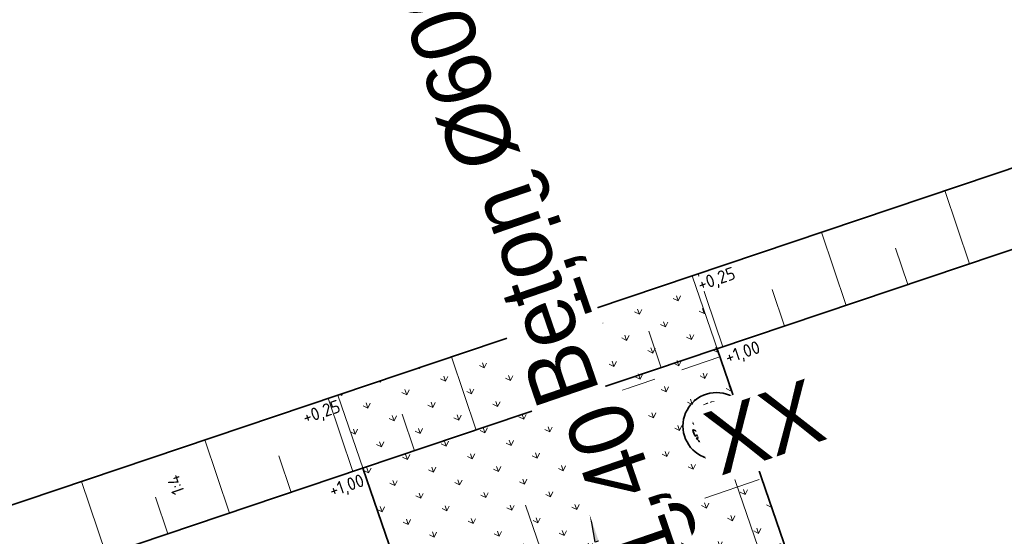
# Model space of a CAD drawing. Header units: metres. Extents: x 264779 to 275389, y 575281 to 580396.
# Tile 115 of 174: x 265347 to 265385, y 577046 to 577066. Entities that reach past the tile are written whole.
import ezdxf
from ezdxf.enums import TextEntityAlignment as Align

# ---------------------------------------------------------------- set-up
doc = ezdxf.new("R2018")
doc.units = ezdxf.units.M
for name, pattern in [('B-WE-RI-HWA_PVC_125-G', [10, 2.25, -1.083333, 2.25, -1.083333, 2.25, -1.083333]), ('B-WE-RI-HWA_PVC_160-G', [10, 5.5, -4.5]), ('HIDDEN', [9.525, 6.35, -3.175])]:
    doc.linetypes.add(name, pattern=pattern)
for name, color, linetype, lineweight, true_color in [('N-BH-KG-GRENS_PERCEEL-G', 160, 'KG-PERCEEL', 18, 0x003fff), ('N-GV-GR-BOOM-S', 7, 'Continuous', 35, 0x00a500), ('N-GV-GR-GRAS_BERMKRUIDENMENGSEL-A', 7, 'Continuous', 18, 0x00a500), ('N-OI-RI-BELUCHTINGSDRAINAGE_PVC_160-G', 3, 'B-WE-RI-DRAINAGE_PVC_160-G', 35, 0x00ff00), ('N-OI-RI-DWA_PVC_250-G', 20, 'B-WE-RI-DWA_PVC_250-G', 35, 0xff3f00), ('N-OI-RI-HWA_BETON_500-G', 150, 'B-WE-RI-HWA_PVC_125-G', 35, 0x007fff), ('N-OI-RI-HWA_BETON_600-G', 150, 'B-WE-RI-HWA_PVC_160-G', 35, 0x007fff)]:
    doc.layers.add(name, color=color, linetype=linetype, lineweight=lineweight, true_color=true_color)
for name, color, linetype, lineweight in [('N-OI-RI-ALGEMEEN-B.O.B.-T25', 7, 'Continuous', 25), ('N-OI-RI-ALGEMEEN-INFORMATIE-T25', 7, 'Continuous', 25), ('N-OI-RI-ALGEMEEN-STROOMRICHTING-S', 7, 'Continuous', 25), ('N-OI-RI-ALGEMEEN-VERHANG-T25', 7, 'Continuous', 25), ('N-WA-RI-DETAIL1-G', 1, 'HIDDEN', 18), ('N-WE-GW-BERM-G', 90, 'Continuous', 35), ('N-WE-GW-TALUD_KRUIN-G', 3, 'Continuous', 35), ('N-WE-GW-TALUD_TEEN-G', 94, 'Continuous', 35), ('N-WE-GW-TALUDARCERING_KORT-G', 90, 'Continuous', 18), ('N-WE-GW-TALUDARCERING_LANG-G', 60, 'Continuous', 13), ('N-XX-AL-HOOGTELABEL-T25-M', 7, 'Continuous', 25)]:
    doc.layers.add(name, color=color, linetype=linetype, lineweight=lineweight)
doc.layers.add('X-XX-AL-HULPLAAG-G', color=6, linetype='Continuous', lineweight=18, plot=False)
doc.styles.add('NLCS-ISO', font='NLCS-ISO.ttf')
doc.styles.add('NLCS-ISO-M1000-T25', font='NLCS-ISO.ttf', dxfattribs={"height": 2.5})
doc.styles.get("Standard").update_dxf_attribs({"font": 'arial.ttf'})
doc.linetypes.add('B-WE-RI-DRAINAGE_PVC_160-G', pattern='A,10.25,-3,[160,NLCS.shx,S=0.25,R=0,X=0,Y=0],-3.5,["o",Standard,S=1,R=0,X=-0.35,Y=-0.35],-3.25', length=20)
doc.linetypes.add('B-WE-RI-DWA_PVC_250-G', pattern='A,6,-5.5,["O   O   O",NLCS-ISO,S=0.5,R=0,X=-2.5,Y=-0.2],-3.5,5', length=20)
doc.linetypes.add('KG-PERCEEL', pattern='A,2.75,-1,["P",Standard,S=0.9,R=0,X=-0.5,Y=-0.45],-1,2.75,-1,[5,NLCS.shx,S=0.375,R=0,X=0,Y=0],-1', length=9.5)
pattern_1 = [(109.0885258, (229946.4539, 679547.0011), (-1.011904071, 0.491604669), [0.2109375, -1.380052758]), (64.0885258, (229946.4539, 679547.0011), (-1.011904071, 0.491604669), [0.2109375, -0.9140625]), (154.0885258, (229946.4539, 679547.0011), (-0.491604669, -1.011904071), [0.2109375, -0.9140625])]

# ---------------------------------------------------------------- blocks, each defined once
blk = doc.blocks.new('*U159')
at = {"layer": 'N-OI-RI-ALGEMEEN-STROOMRICHTING-S', "ltscale": 0.99999}
blk.add_hatch(color=256, dxfattribs=at).paths.add_polyline_path([(-22.87, 75.28), (-20.34, 70.17), (-22.13, 69.63)])
at = {"flags": 128}
blk.add_lwpolyline([(0, 0), (-46.51, 153.09)], dxfattribs=at)
at = {"layer": 'N-OI-RI-ALGEMEEN-STROOMRICHTING-S', "ltscale": 0.99999}
blk.add_lwpolyline([(-22.87, 75.28), (-20.34, 70.17), (-22.13, 69.63)], close=True, dxfattribs=at)
at = {"layer": 'N-OI-RI-ALGEMEEN-B.O.B.-T25', "lineweight": 30, "ltscale": 0.5, "oblique": 30, "flags": 56}
for tag, p in [('+0,00', (-43.9, 142.78)), ('+0,01', (-0.71, 0.6))]:
    blk.add_attdef(tag, text='', height=2.5, rotation=106.8979, dxfattribs=at).set_placement(p, align=Align.BOTTOM_LEFT)
at = {"layer": 'N-OI-RI-ALGEMEEN-INFORMATIE-T25', "lineweight": 30, "ltscale": 0.5, "oblique": 30, "flags": 56}
blk.add_attdef('BETON%%C160', text='', height=2.5, rotation=106.8979, dxfattribs=at).set_placement((-18.09, 69.78), align=Align.BOTTOM_RIGHT)
at = {"layer": 'N-OI-RI-ALGEMEEN-VERHANG-T25', "lineweight": 30, "ltscale": 0.5, "oblique": 30, "flags": 56}
blk.add_attdef('1:1000', text='', height=2.5, rotation=106.8979, dxfattribs=at).set_placement((-17.07, 54.46), align=Align.BOTTOM_LEFT)
blk = doc.blocks.new('*U169')
at = {"layer": 'N-OI-RI-ALGEMEEN-STROOMRICHTING-S', "ltscale": 0.99999}
blk.add_hatch(color=256, dxfattribs=at).paths.add_polyline_path([(-27.75, 80.78), (-28.69, 86.41), (-30.46, 85.8)])
at = {"flags": 128}
blk.add_lwpolyline([(0, 0), (-47.1, 137.14)], dxfattribs=at)
at = {"layer": 'N-OI-RI-ALGEMEEN-STROOMRICHTING-S', "ltscale": 0.99999}
blk.add_lwpolyline([(-27.75, 80.78), (-28.69, 86.41), (-30.46, 85.8)], close=True, dxfattribs=at)
at = {"layer": 'N-OI-RI-ALGEMEEN-B.O.B.-T25', "lineweight": 30, "ltscale": 0.5, "oblique": 30, "flags": 63}
for tag, p in [('+0,00', (-43.57, 128.43)), ('+0,01', (-0.38, 2.66))]:
    blk.add_attdef(tag, text='', height=2.5, rotation=108.9533, dxfattribs=at).set_placement(p, align=Align.TOP_LEFT)
at = {"layer": 'N-OI-RI-ALGEMEEN-INFORMATIE-T25', "lineweight": 30, "ltscale": 0.5, "oblique": 30}
blk.add_attdef('BETON%%C160', text='', height=2.5, rotation=108.9533, dxfattribs=at).set_placement((-24.88, 63.27), align=Align.TOP_RIGHT)
at = {"layer": 'N-OI-RI-ALGEMEEN-VERHANG-T25', "lineweight": 30, "ltscale": 0.5, "oblique": 30}
blk.add_attdef('1:1000', text='', height=2.5, rotation=108.9533, dxfattribs=at).set_placement((-17.44, 52.32), align=Align.TOP_LEFT)
blk = doc.blocks.new('BOOM')
blk.add_lwpolyline([(0.4, 4.34), (0.41, 4.35), (0.41, 4.36), (0.42, 4.37), (0.43, 4.38), (0.44, 4.38), (0.44, 4.39), (0.45, 4.4), (0.46, 4.41), (0.46, 4.42), (0.47, 4.43), (0.47, 4.44), (0.48, 4.46), (0.48, 4.48), (0.47, 4.5), (0.47, 4.53), (0.44, 4.64, -0.52938), (0.49, 4.7, -0.087139), (2.05, 4.26, -0.372341), (2.11, 4.12), (2.17, 3.8), (2.01, 3.64), (1.84, 3.67), (1.63, 3.52), (1.71, 3.32), (1.92, 3.25), (2.5, 3.38), (2.64, 3.31), (2.63, 3.18), (2.5, 3.1), (2.38, 2.71), (2.53, 2.46), (2.92, 3.09, -0.504641), (3.14, 2.89, 0.331948), (3.27, 2.69, 0.282008), (3.68, 2.77), (3.65, 2.75, -0.512156), (3.84, 2.75, -0.16076), (4.7, -0.05), (4.59, -0.16), (4.59, -0.27), (4.48, -0.29), (4.5, -0.4), (4.33, -0.35), (4.28, -0.48), (4.48, -0.61), (4.55, -0.66), (4.66, -0.55, -0.106371), (4, -2.41), (3.42, -2.03), (3.31, -2.1), (3.24, -1.79), (3.03, -1.54), (2.79, -1.55), (2.79, -1.83), (2.61, -2.47), (2.64, -2.59), (2.77, -2.61), (3.62, -2.93, -0.236298), (-0.21, -4.62, 0.159625), (-0.32, -4.4, 0.350802), (-0.29, -4.17, -0.504641), (-0.55, -4.05), (-0.49, -3.84), (-0.6, -3.65), (-0.74, -3.67), (-0.76, -3.82), (-0.87, -3.88), (-1, -3.79), (-1.11, -3.2), (-1.19, -3.12), (-1.4, -3.13), (-1.46, -3.38), (-1.55, -3.41), (-1.63, -3.62), (-1.85, -3.5, 0.733583), (-1.77, -3.66, -0.861625), (-1.72, -3.81, 0.279978), (-1.88, -4.05), (-1.88, -4.06, -0.827056), (-2.04, -4.23, -0.116774), (-3.83, -2.36), (-3.79, -2.35), (-3.76, -2.34), (-3.74, -2.33), (-3.72, -2.32), (-3.71, -2.31), (-3.7, -2.3), (-3.69, -2.29), (-3.47, -2.01), (-3.47, -2), (-3.47, -1.99), (-3.46, -1.99), (-3.46, -1.98), (-3.46, -1.97), (-3.45, -1.96), (-3.45, -1.95), (-3.44, -1.94), (-3.44, -1.92), (-3.43, -1.91), (-3.42, -1.9), (-3.42, -1.88), (-3.41, -1.87), (-3.4, -1.85), (-3.39, -1.84), (-3.39, -1.82), (-3.38, -1.81), (-3.38, -1.79), (-3.38, -1.78), (-3.38, -1.77), (-3.38, -1.76), (-3.38, -1.75), (-3.38, -1.74), (-3.39, -1.73), (-3.4, -1.73), (-3.4, -1.72), (-3.41, -1.72), (-3.42, -1.72), (-3.43, -1.72), (-3.44, -1.72), (-3.45, -1.72), (-3.46, -1.71), (-3.47, -1.71), (-3.48, -1.71), (-3.49, -1.7), (-3.5, -1.69), (-3.52, -1.68), (-3.53, -1.67), (-3.54, -1.67), (-3.55, -1.66), (-3.56, -1.65), (-3.58, -1.64), (-3.59, -1.62), (-3.6, -1.61), (-3.83, -1.87), (-3.84, -1.86), (-3.85, -1.84), (-3.86, -1.83), (-3.87, -1.81), (-3.88, -1.8), (-3.89, -1.79), (-3.91, -1.78), (-3.94, -1.77), (-3.98, -1.78), (-4.04, -1.79), (-4.11, -1.81, -0.040997), (-4.42, -0.95), (-4.26, -0.97), (-4.11, -1.07), (-4.04, -1), (-3.95, -0.85), (-4.03, -0.72), (-3.99, -0.52), (-4.17, -0.51), (-4.29, -0.39), (-4.51, -0.53, -0.05814), (-4.6, 0.76), (-4.47, 0.74), (-3.96, 0.34), (-3.74, 0.41), (-2.88, 0.64), (-2.81, 0.92), (-3.14, 1.05), (-3.19, 1.16), (-3.8, 1.46), (-3.81, 1.63), (-4.02, 1.8), (-4.1, 1.97), (-3.96, 2.19), (-3.65, 2.24), (-3.36, 2.43), (-3.36, 2.62), (-3.54, 2.83), (-3.49, 2.92), (-3.56, 3.05, -0.13428), (-1.53, 4.46, -0.541727), (-1.47, 4.41), (-1.48, 4.28), (-1.48, 4.21), (-1.47, 4.16), (-1.46, 4.12), (-1.44, 4.09), (-1.42, 4.07), (-1.39, 4.05), (-1.37, 4.03), (-1.35, 4.02), (-1.33, 4), (-1.32, 3.99), (-1.3, 3.97), (-1.29, 3.96), (-1.27, 3.95), (-1.26, 3.94), (-1.24, 3.94), (-1.23, 3.94), (-1.21, 3.94), (-1.19, 3.95), (-1.17, 3.96), (-1.15, 3.97), (-1.14, 3.98), (-1.12, 3.99), (-1.1, 4), (-1.08, 4), (-1.06, 4.01), (-1.04, 4.01), (-1.02, 4.01), (-1, 4.02), (-0.98, 4.02), (-0.97, 4.02), (-0.95, 4.03), (-0.94, 4.04), (-0.92, 4.05), (-0.91, 4.06), (-0.9, 4.08), (-0.89, 3.99), (-0.87, 3.96), (-0.77, 3.8), (-0.56, 3.68), (-0.85, 4.16), (-0.85, 4.17), (-0.85, 4.18), (-0.84, 4.2), (-0.84, 4.21), (-0.85, 4.23), (-0.85, 4.24), (-0.86, 4.25), (-0.88, 4.27), (-0.9, 4.28), (-0.92, 4.3), (-0.94, 4.32), (-0.97, 4.35), (-1, 4.38), (-1.03, 4.42), (-1.11, 4.52, -0.543104), (-1.08, 4.59, -0.046766), (-0.22, 4.72, -0.385168), (-0.17, 4.68), (-0.14, 4.5), (-0.13, 4.45), (-0.11, 4.41), (-0.1, 4.38), (-0.08, 4.37), (-0.06, 4.36), (-0.04, 4.36), (-0.03, 4.36), (-0.01, 4.36), (0.01, 4.35), (0.02, 4.35), (0.04, 4.34), (0.06, 4.34), (0.07, 4.33), (0.09, 4.32), (0.1, 4.32), (0.11, 4.31), (0.13, 4.3), (0.14, 4.3), (0.15, 4.29), (0.17, 4.28), (0.18, 4.28), (0.19, 4.27), (0.19, 4.26), (0.2, 4.25), (0.21, 4.24), (0.21, 4.23), (0.22, 4.23), (0.22, 4.22), (0.23, 4.21), (0.23, 4.21), (0.24, 4.2), (0.25, 4.2), (0.26, 4.2), (0.27, 4.21), (0.28, 4.21), (0.29, 4.22), (0.3, 4.22), (0.31, 4.23), (0.32, 4.24), (0.33, 4.26), (0.34, 4.27), (0.35, 4.28), (0.36, 4.3), (0.37, 4.31), (0.38, 4.32), (0.39, 4.33)], format="xyb", close=True)
blk.add_circle((0, 0), 0.138)
at = {"lineweight": 30, "flags": 104}
blk.add_attdef('01', text='', height=1.8, dxfattribs=at).set_placement((-2.45, 3.09), align=Align.TOP_LEFT)
blk = doc.blocks.new('*U192')
at = {"layer": 'N-OI-RI-ALGEMEEN-STROOMRICHTING-S', "ltscale": 0.99999}
blk.add_hatch(color=256, dxfattribs=at).paths.add_polyline_path([(-6.44, 18.71), (-3.73, 13.7), (-5.5, 13.09)])
at = {"flags": 128}
blk.add_lwpolyline([(0, 0), (-19.49, 56.75)], dxfattribs=at)
at = {"layer": 'N-OI-RI-ALGEMEEN-STROOMRICHTING-S', "ltscale": 0.99999}
blk.add_lwpolyline([(-6.44, 18.71), (-3.73, 13.7), (-5.5, 13.09)], close=True, dxfattribs=at)
at = {"layer": 'N-OI-RI-ALGEMEEN-B.O.B.-T25', "lineweight": 30, "ltscale": 0.5, "oblique": 30, "flags": 39}
for tag, p in [('+0,00', (-15.71, 47.3)), ('+0,01', (0.68, 1.24))]:
    blk.add_attdef(tag, text='', height=2.5, rotation=108.9534, dxfattribs=at).set_placement(p, align=Align.TOP_LEFT)
at = {"layer": 'N-OI-RI-ALGEMEEN-INFORMATIE-T25', "lineweight": 30, "ltscale": 0.5, "oblique": 30, "flags": 39}
blk.add_attdef('BETON%%C160', text='', height=2.5, rotation=108.9534, dxfattribs=at).set_placement((-16.33, 38.31), align=Align.TOP_RIGHT)
at = {"layer": 'N-OI-RI-ALGEMEEN-VERHANG-T25', "lineweight": 30, "ltscale": 0.5, "oblique": 30, "flags": 39}
blk.add_attdef('1:1000', text='', height=2.5, rotation=108.9534, dxfattribs=at).set_placement((-6.91, 21.62), align=Align.TOP_LEFT)

msp = doc.modelspace()

# ---------------------------------------------------------------- hatches: boundary and pattern name
at = {"layer": 'N-GV-GR-GRAS_BERMKRUIDENMENGSEL-A'}
h = msp.add_hatch(dxfattribs=at)
h.set_pattern_fill('AGR-KRUIDEN', color=256, scale=0.5625, pattern_type=2)
h.set_pattern_definition(pattern_1)
h.paths.add_polyline_path([(265359.275, 577051.184), (265360.25, 577048.346), (265373.991, 577052.977), (265373.016, 577055.814)])
h = msp.add_hatch(dxfattribs=at)
h.set_pattern_fill('AGR-KRUIDEN', color=256, scale=0.5625, pattern_type=2)
h.set_pattern_definition(pattern_1)
h.paths.add_polyline_path([(265366.992, 577043.429), (265372.61, 577045.358), (265374.53, 577039.767), (265378.105, 577040.995), (265373.991, 577052.977), (265373.974, 577052.971), (265360.25, 577048.346), (265365.468, 577033.152), (265369.988, 577034.705)])

# ---------------------------------------------------------------- linework, layer by layer
at = {"layer": 'N-BH-KG-GRENS_PERCEEL-G'}
for points in [[(265388.648, 577061.081), (265373.016, 577055.814), (265385.301, 577020.042), (265400.718, 577025.336)], [(265367.069, 577028.49), (265359.275, 577051.184), (265331.369, 577041.781), (265338.997, 577019.011)]]:
    msp.add_lwpolyline(points, close=True, dxfattribs=at)
at = {"layer": 'N-OI-RI-BELUCHTINGSDRAINAGE_PVC_160-G'}
msp.add_circle((265373.962, 577049.982), 1.3, dxfattribs=at)
at = {"layer": 'N-WA-RI-DETAIL1-G', "ltscale": 0.35, "flags": 128}
msp.add_lwpolyline([(265370.312, 577051.372), (265371.936, 577046.643), (265375.719, 577047.943), (265374.095, 577052.672)], close=True, dxfattribs=at)
at = {"layer": 'N-WE-GW-BERM-G', "flags": 128}
for points in [[(265458.35, 577045.128), (265385.301, 577020.042), (265373.991, 577052.977)], [(265360.25, 577048.347), (265378.57, 576994.998), (265353.133, 576986.262)]]:
    msp.add_lwpolyline(points, dxfattribs=at)
at = {"layer": 'N-WE-GW-TALUD_KRUIN-G', "ltscale": 0.99999, "flags": 128}
msp.add_lwpolyline([(265466.455, 577021.817), (265464.93, 577026.222), (265460.636, 577038.336), (265458.344, 577045.145), (265447.382, 577077.707), (265373.974, 577052.971), (265360.233, 577048.341), (265335.165, 577039.894), (265353.14, 576986.241), (265353.384, 576985.512)], dxfattribs=at)
at = {"layer": 'N-WE-GW-TALUD_TEEN-G', "ltscale": 0.99999, "flags": 128}
msp.add_lwpolyline([(265480.523, 576989.832), (265477.025, 577000.018), (265475.89, 577003.445), (265474.095, 577008.771), (265472.147, 577014.446), (265472.161, 577014.451), (265471.983, 577014.969), (265469.903, 577021.026), (265469.903, 577021.026), (265469.725, 577021.544), (265469.711, 577021.539), (265467.762, 577027.214), (265463.472, 577039.316), (265461.187, 577046.103), (265449.268, 577081.508), (265373.016, 577055.814), (265359.275, 577051.184), (265331.369, 577041.781), (265350.295, 576985.288), (265350.578, 576984.443), (265351.305, 576982.272)], dxfattribs=at)
at = {"layer": 'N-WE-GW-TALUDARCERING_KORT-G'}
for p, q in [((265381.382, 577055.467), (265380.903, 577056.889)), ((265376.599, 577053.856), (265376.12, 577055.277)), ((265371.816, 577052.244), (265371.337, 577053.665)), ((265367.033, 577050.632), (265366.554, 577052.054)), ((265362.251, 577049.021), (265361.772, 577050.442)), ((265357.468, 577047.409), (265356.989, 577048.831)), ((265352.685, 577045.797), (265352.206, 577047.219))]:
    msp.add_line(p, q, dxfattribs=at)
at = {"layer": 'N-WE-GW-TALUDARCERING_LANG-G'}
for p, q in [((265383.774, 577056.273), (265382.816, 577059.116)), ((265378.991, 577054.661), (265378.033, 577057.504)), ((265374.208, 577053.05), (265373.25, 577055.893)), ((265369.425, 577051.438), (265368.467, 577054.281)), ((265364.642, 577049.827), (265363.684, 577052.67)), ((265359.859, 577048.215), (265358.901, 577051.058)), ((265355.076, 577046.603), (265354.118, 577049.446)), ((265350.293, 577044.992), (265349.335, 577047.835))]:
    msp.add_line(p, q, dxfattribs=at)
at = {"layer": 'X-XX-AL-HULPLAAG-G'}
msp.add_line((265373.962, 577049.982), (265383.706, 577021.609), dxfattribs=at)
for points in [[(265407.661, 576941.079), (265370.814, 577048.373)], [(265403.215, 576940.17), (265366.558, 577046.911)]]:
    msp.add_lwpolyline(points, dxfattribs=at)

# ---------------------------------------------------------------- block references
at = {"layer": 'N-GV-GR-BOOM-S'}
ref = msp.add_blockref('BOOM', (265373.962, 577049.982), dxfattribs=dict(at, xscale=0.2, yscale=0.2, zscale=0.2, rotation=19.08852576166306))
lines = msp.add_mtext('XX', dxfattribs={"layer": '0', "insert": (265373.297, 577050.407), "char_height": 2.5, "attachment_point": 1, "rotation": 19.0885, "bg_fill": 3, "box_fill_scale": 1.125, "bg_fill_color": 256, "bg_fill_transparency": 0})
ref.add_attrib('01', '', (265373.297, 577050.407)).embed_mtext(lines)
at = {"layer": 'N-OI-RI-DWA_PVC_250-G'}
ref = msp.add_blockref('*U169', (265381.556, 577013.628), dxfattribs=dict(at, xscale=0.2, yscale=0.2, zscale=0.2))
lines = msp.add_mtext('1:250', dxfattribs={"layer": 'N-OI-RI-ALGEMEEN-VERHANG-T25', "ltscale": 0.5, "insert": (265378.069, 577024.092), "char_height": 2.5, "attachment_point": 1, "rotation": 108.9533, "bg_fill": 3, "box_fill_scale": 1.1, "bg_fill_color": 256, "bg_fill_transparency": 0})
ref.add_attrib('1:1000', '', (265378.069, 577024.092)).embed_mtext(lines)
lines = msp.add_mtext('-0,47', dxfattribs={"layer": 'N-OI-RI-ALGEMEEN-B.O.B.-T25', "ltscale": 0.5, "insert": (265381.48, 577014.159), "char_height": 2.5, "attachment_point": 1, "rotation": 108.9533, "bg_fill": 3, "box_fill_scale": 1.1, "bg_fill_color": 256, "bg_fill_transparency": 0})
ref.add_attrib('+0,01', '', (265381.48, 577014.159)).embed_mtext(lines)
lines = msp.add_mtext('-0,35', dxfattribs={"layer": 'N-OI-RI-ALGEMEEN-B.O.B.-T25', "ltscale": 0.5, "insert": (265372.842, 577039.314), "char_height": 2.5, "attachment_point": 1, "rotation": 108.9533, "bg_fill": 3, "box_fill_scale": 1.1, "bg_fill_color": 256, "bg_fill_transparency": 0})
ref.add_attrib('+0,00', '', (265372.842, 577039.314)).embed_mtext(lines)
lines = msp.add_mtext('PVC %%C250', dxfattribs={"layer": 'N-OI-RI-ALGEMEEN-INFORMATIE-T25', "ltscale": 0.5, "insert": (265376.581, 577026.283), "char_height": 2.5, "attachment_point": 1, "rotation": 108.9533, "bg_fill": 3, "box_fill_scale": 1.1, "bg_fill_color": 256, "bg_fill_transparency": 0})
ref.add_attrib('BETON%%C160', '', (265376.581, 577026.283)).embed_mtext(lines)
at = {"layer": 'N-OI-RI-HWA_BETON_500-G'}
ref = msp.add_blockref('*U159', (265379.915, 577011.478), dxfattribs=dict(at, xscale=0.2, yscale=0.2, zscale=0.2))
lines = msp.add_mtext('1:1000', dxfattribs={"layer": 'N-OI-RI-ALGEMEEN-VERHANG-T25', "ltscale": 0.5, "insert": (265376.502, 577022.371), "char_height": 2.5, "attachment_point": 1, "rotation": 106.8979, "bg_fill": 3, "box_fill_scale": 1.1, "bg_fill_color": 256, "bg_fill_transparency": 0})
ref.add_attrib('1:1000', '', (265376.502, 577022.371)).embed_mtext(lines)
lines = msp.add_mtext('-0,70', dxfattribs={"layer": 'N-OI-RI-ALGEMEEN-B.O.B.-T25', "ltscale": 0.5, "insert": (265379.774, 577011.599), "char_height": 2.5, "attachment_point": 1, "rotation": 106.8979, "bg_fill": 3, "box_fill_scale": 1.1, "bg_fill_color": 256, "bg_fill_transparency": 0})
ref.add_attrib('+0,01', '', (265379.774, 577011.599)).embed_mtext(lines)
lines = msp.add_mtext('-0,73', dxfattribs={"layer": 'N-OI-RI-ALGEMEEN-B.O.B.-T25', "ltscale": 0.5, "insert": (265371.135, 577040.034), "char_height": 2.5, "attachment_point": 1, "rotation": 106.8979, "bg_fill": 3, "box_fill_scale": 1.1, "bg_fill_color": 256, "bg_fill_transparency": 0})
ref.add_attrib('+0,00', '', (265371.135, 577040.034)).embed_mtext(lines)
lines = msp.add_mtext('BETON %%C500', dxfattribs={"layer": 'N-OI-RI-ALGEMEEN-INFORMATIE-T25', "ltscale": 0.5, "insert": (265376.298, 577025.435), "char_height": 2.5, "attachment_point": 1, "rotation": 106.8979, "bg_fill": 3, "box_fill_scale": 1.1, "bg_fill_color": 256, "bg_fill_transparency": 0})
ref.add_attrib('BETON%%C160', '', (265376.298, 577025.435)).embed_mtext(lines)
at = {"layer": 'N-OI-RI-HWA_BETON_600-G'}
ref = msp.add_blockref('*U192', (265370.354, 577042.853), dxfattribs=dict(at, xscale=0.2, yscale=0.2, zscale=0.2))
lines = msp.add_mtext('-1,40', dxfattribs={"layer": 'N-OI-RI-ALGEMEEN-B.O.B.-T25', "ltscale": 0.5, "insert": (265370.49, 577043.101), "char_height": 2.5, "attachment_point": 1, "rotation": 108.9534, "bg_fill": 3, "box_fill_scale": 1.1, "bg_fill_color": 256, "bg_fill_transparency": 0})
ref.add_attrib('+0,01', '', (265370.49, 577043.101)).embed_mtext(lines)
lines = msp.add_mtext('-1,40', dxfattribs={"layer": 'N-OI-RI-ALGEMEEN-B.O.B.-T25', "ltscale": 0.5, "insert": (265367.213, 577052.313), "char_height": 2.5, "attachment_point": 1, "rotation": 108.9534, "bg_fill": 3, "box_fill_scale": 1.1, "bg_fill_color": 256, "bg_fill_transparency": 0})
ref.add_attrib('+0,00', '', (265367.213, 577052.313)).embed_mtext(lines)
lines = msp.add_mtext('Beton %%C600', dxfattribs={"layer": 'N-OI-RI-ALGEMEEN-INFORMATIE-T25', "ltscale": 0.5, "insert": (265367.089, 577050.516), "char_height": 2.5, "attachment_point": 1, "rotation": 108.9534, "bg_fill": 3, "box_fill_scale": 1.1, "bg_fill_color": 256, "bg_fill_transparency": 0})
ref.add_attrib('BETON%%C160', '', (265367.089, 577050.516)).embed_mtext(lines)

# ---------------------------------------------------------------- next in the draw order: texts
at = {"layer": 'N-XX-AL-HOOGTELABEL-T25-M', "char_height": 0.5, "attachment_point": 1, "style": 'NLCS-ISO-M1000-T25', "bg_fill": 3, "box_fill_scale": 1.1, "bg_fill_color": 256, "bg_fill_transparency": 0}
for s, insert, width, rotation in [('+0,25', (265373.175, 577055.693), 1.04288, 18.9534), ('+1,00', (265374.237, 577052.863), 1.04288, 18.9534), ('+0,25', (265357.856, 577050.533), 1.04288, 18.9534), ('1:4', (265352.875, 577047.26), 0.7048, 109.1365), ('+1,00', (265358.883, 577047.692), 1.04288, 18.9534)]:
    msp.add_mtext(s, dxfattribs=dict(at, insert=insert, width=width, rotation=rotation))

doc.saveas('drawing.dxf')
